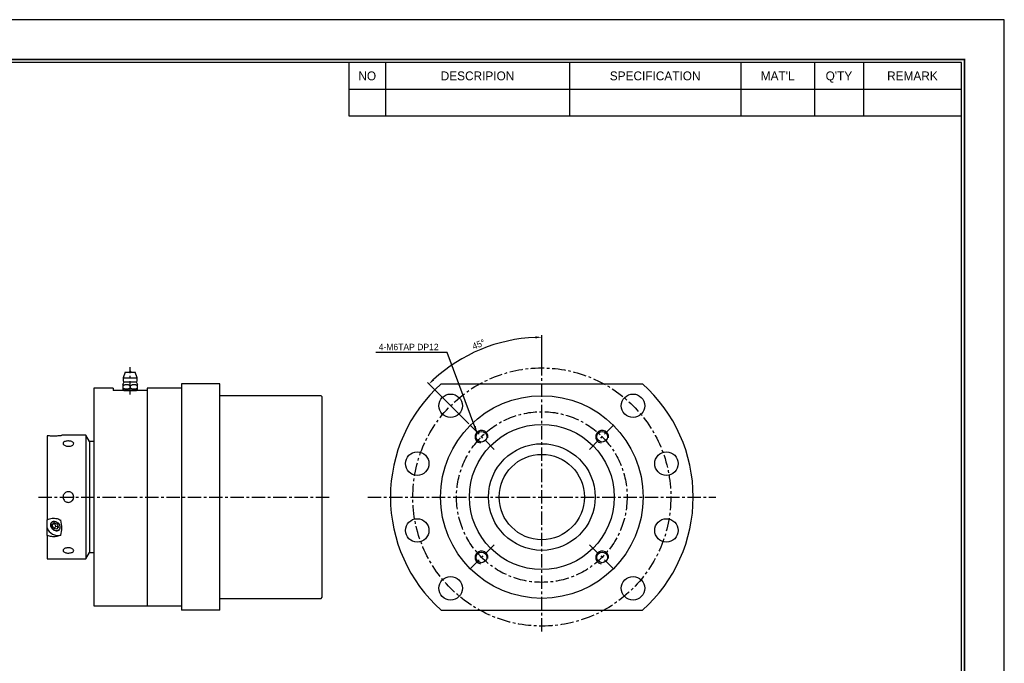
# Model space of a CAD drawing. Header units: millimetres. Extents: x -29 to 5648, y -387 to 3949.
# Tile 6 of 8: x 391 to 853, y 302 to 603. Entities that reach past the tile are written whole.
import ezdxf
from ezdxf.enums import TextEntityAlignment as Align

# ---------------------------------------------------------------- set-up
doc = ezdxf.new("R2010")
doc.units = ezdxf.units.MM
doc.linetypes.add('CENTER', pattern=[2, 1.25, -0.25, 0.25, -0.25])
doc.layers.get('0').update_dxf_attribs({"linetype": 'CONTINUOUS'})
doc.layers.get('Defpoints').update_dxf_attribs({"linetype": 'CONTINUOUS'})
for name, color, linetype in [('1', 1, 'CENTER'), ('5', 7, 'CONTINUOUS'), ('7', 7, 'CONTINUOUS'), ('center', 1, 'CENTER'), ('OUTLINE', 7, 'CONTINUOUS')]:
    doc.layers.add(name, color=color, linetype=linetype)
doc.dimstyles.new('3', dxfattribs={"dimtxt": 3, "dimasz": 3, "dimexe": 1, "dimexo": 0, "dimgap": 1, "dimtad": 1, "dimdec": 3, "dimzin": 11, "dimdsep": 46, "dimtxsty": 'Standard', "dimcen": 0, "dimclrd": 5, "dimclre": 5, "dimclrt": 3, "dimadec": 0, "dimazin": 0, "dimtfac": 0.6, "dimtdec": 3, "dimtmove": 0, "dimatfit": 3, "dimfxl": 1.25, "dimtolj": 1, "dimtzin": 11, "dimarcsym": 0})

# ---------------------------------------------------------------- blocks, each defined once
blk = doc.blocks.new('란표제')
at = {"layer": '7', "color": 0}
for p, q in [((386.1000000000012, 273), (0, 273)), ((386.1000000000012, 0), (386.1000000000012, 273))]:
    blk.add_line(p, q, dxfattribs=at)
at = {"layer": '7'}
for p, q in [((247.0000000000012, 263.9), (247.0000000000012, 252.6367999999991)), ((254.8000000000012, 263.9), (254.8000000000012, 252.6367999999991)), ((293.8000000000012, 263.9), (293.8000000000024, 252.6367999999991)), ((330.2000000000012, 263.9), (330.2000000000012, 252.6367999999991)), ((345.8000000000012, 263.9), (345.8000000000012, 252.6367999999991)), ((356.2000000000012, 263.9), (356.2, 252.6367999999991)), ((247.0000000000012, 258.2683999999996), (377.0000000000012, 258.2683999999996)), ((247.0000000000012, 252.6367999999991), (377.0000000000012, 252.6367999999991))]:
    blk.add_line(p, q, dxfattribs=at)
at = {"layer": '7', "const_width": 0.325}
blk.add_lwpolyline([(377.6500000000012, 8.450000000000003), (377.6500000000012, 264.55), (13, 264.55), (13, 8.450000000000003)], close=True, dxfattribs=at)
at = {"layer": '7'}
blk.add_lwpolyline([(377.0000000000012, 9.100000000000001), (377.0000000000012, 263.9), (13.65, 263.9), (13.65, 9.100000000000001)], close=True, dxfattribs=at)
at = {"layer": '5', "ltscale": 0.5}
for tag, p, height in [('TITLE', (308.3154340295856, 31.72766610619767), 3.25), ('도번', (326.5355284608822, 20.33516254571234), 3.25), ('SCALE', (329.9154015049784, 12.41825216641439), 1.56), ('DATE', (360.1258917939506, 12.36472741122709), 1.56)]:
    blk.add_attdef(tag, p, '', height=height, dxfattribs=at)
at = {"layer": '7'}
for s, p in [('NO', (250.9000000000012, 261.084200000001)), ('DESCRIPION', (274.3000000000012, 261.084200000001)), ('SPECIFICATION', (312.0000000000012, 261.084200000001)), ("MAT'L", (338.0000000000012, 261.084200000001)), ("Q'TY", (351.0000000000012, 261.084200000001)), ('REMARK', (366.6000000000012, 261.084200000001))]:
    blk.add_text(s, height=1.8772, dxfattribs=at).set_placement(p, align=Align.MIDDLE_CENTER)
for tag, p in [('필렛', (233.0250000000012, 14.16999999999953)), ('모따기', (233.0250000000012, 10.78999999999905))]:
    blk.add_attdef(tag, text='', height=1.495, dxfattribs=at).set_placement(p, align=Align.MIDDLE_LEFT)
blk = doc.blocks.new('*D4098')
at = {"color": 5, "lineweight": -2, "ltscale": 5}
for p, q in [((636.3633831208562, 442.6018667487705), (636.3633831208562, 455.4878157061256)), ((602.1301509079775, 413.8350995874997), (582.7039144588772, 433.2613360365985))]:
    blk.add_line(p, q, dxfattribs=at)
blk.add_arc((636.3633831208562, 379.6018673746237), 74.88594833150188, 92.29547516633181, 132.7045248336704, dxfattribs=at)
at = {"color": 5}
for points in [[(633.3740002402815, 453.9278246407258), (633.353969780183, 454.9276240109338), (636.3633831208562, 454.4878157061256)], [(585.2280063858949, 434.9931972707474), (585.920807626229, 434.2720686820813), (583.4110212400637, 432.5542292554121)]]:
    blk.add_solid(points, dxfattribs=at)
at = {"layer": 'Defpoints', "color": 0}
for p in [(616.9814734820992, 451.9361388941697), (636.3633831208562, 442.6018667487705), (602.1301509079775, 413.8350995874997), (614.028072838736, 401.9371776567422), (636.3633831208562, 316.6018680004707)]:
    blk.add_point(p, dxfattribs=at)
at = {"color": 3, "ltscale": 5, "insert": (606.7337758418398, 451.1340671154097), "char_height": 3, "attachment_point": 5, "rotation": 22.50000000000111}
blk.add_mtext('\\A1;45%%d', dxfattribs=at)

msp = doc.modelspace()

# ---------------------------------------------------------------- linework, layer by layer
for p, q in [((440.8930285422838, 438.1018664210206), (439.9930285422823, 435.4018664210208)), ((439.9930285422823, 435.4018664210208), (446.5930285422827, 435.4018664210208)), ((439.9930285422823, 435.4018664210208), (439.9930285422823, 434.1018664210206)), ((440.8930285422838, 438.1018664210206), (445.6930285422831, 438.1018664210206)), ((442.8730285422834, 438.1018664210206), (443.7130285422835, 438.1018664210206)), ((446.5930285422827, 435.4018664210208), (445.6930285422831, 438.1018664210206)), ((446.5930285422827, 434.1018664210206), (446.5930285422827, 435.4018664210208)), ((439.7930285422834, 432.4052402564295), (439.7930285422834, 430.1018664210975)), ((439.7930285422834, 430.1018664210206), (440.2930285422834, 429.6018664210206)), ((440.2930285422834, 429.6018664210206), (446.2930285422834, 429.6018664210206)), ((440.4930285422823, 433.6018664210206), (446.0930285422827, 433.6018664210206)), ((443.2930285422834, 431.7804238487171), (443.2930285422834, 430.6433183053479)), ((446.2930285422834, 429.6018664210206), (446.7930285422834, 430.1018664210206)), ((446.7930285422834, 430.1018664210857), (446.7930285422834, 432.4052402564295))]:
    msp.add_line(p, q)
at = {"ltscale": 5}
for p, q in [((485.2930300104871, 432.6018667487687), (467.2930307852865, 432.6018667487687)), ((485.2930300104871, 326.6018680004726), (467.2930307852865, 326.6018680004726))]:
    msp.add_line(p, q, dxfattribs=at)
for points in [[(439.7930285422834, 431.7804238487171), (440.0683308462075, 431.9358905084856), (440.3478454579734, 432.0808291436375), (440.5392656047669, 432.1694063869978), (440.7340196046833, 432.247942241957), (440.9321085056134, 432.3135578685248), (441.1362530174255, 432.363866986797), (441.3431730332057, 432.3951626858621), (441.4862914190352, 432.4043512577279), (441.6297674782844, 432.4032627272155), (441.772773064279, 432.3919369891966), (441.9440874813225, 432.3649801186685), (442.1136863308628, 432.3248749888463), (442.280811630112, 432.2732976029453), (442.4498458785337, 432.2100993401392), (442.6164235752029, 432.1383788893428), (442.7806543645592, 432.0598896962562), (443.0384578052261, 431.9244807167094), (443.2930285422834, 431.7804238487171)], [(443.2930285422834, 430.6433183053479), (443.1154721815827, 430.5448029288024), (442.9351167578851, 430.4533439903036), (442.7508079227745, 430.3694885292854), (442.5635455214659, 430.2949148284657), (442.3684673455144, 430.2293348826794), (442.1706086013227, 430.1760995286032), (441.9676028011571, 430.1360565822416), (441.7628128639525, 430.1110553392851), (441.623122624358, 430.1030939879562), (441.4832638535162, 430.1025467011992), (441.3423403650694, 430.1095353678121), (441.2018401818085, 430.1239698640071), (441.0585524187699, 430.1462972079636), (440.9162544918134, 430.1759109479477), (440.7741360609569, 430.2127222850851), (440.6334025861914, 430.2560730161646), (440.4188186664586, 430.3348451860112), (440.2067529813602, 430.4268926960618), (439.9985344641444, 430.5300486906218), (439.7930285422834, 430.6433183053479)], [(443.2930285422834, 431.7804238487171), (443.5683308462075, 431.9358905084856), (443.8478454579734, 432.0808291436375), (444.0392656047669, 432.1694063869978), (444.2340196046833, 432.247942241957), (444.4321085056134, 432.3135578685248), (444.6362530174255, 432.363866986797), (444.8431730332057, 432.3951626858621), (444.9862914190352, 432.4043512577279), (445.1297674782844, 432.4032627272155), (445.272773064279, 432.3919369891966), (445.4440874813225, 432.3649801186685), (445.6136863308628, 432.3248749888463), (445.780811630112, 432.2732976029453), (445.9498458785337, 432.2100993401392), (446.1164235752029, 432.1383788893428), (446.2806543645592, 432.0598896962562), (446.5384578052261, 431.9244807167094), (446.7930285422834, 431.7804238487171)], [(446.7930285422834, 430.6433183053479), (446.6154721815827, 430.5448029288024), (446.4351167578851, 430.4533439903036), (446.2508079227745, 430.3694885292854), (446.0635455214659, 430.2949148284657), (445.8684673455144, 430.2293348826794), (445.6706086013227, 430.1760995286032), (445.4676028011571, 430.1360565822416), (445.2628128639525, 430.1110553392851), (445.123122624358, 430.1030939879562), (444.9832638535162, 430.1025467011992), (444.8423403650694, 430.1095353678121), (444.7018401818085, 430.1239698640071), (444.5585524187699, 430.1462972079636), (444.4162544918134, 430.1759109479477), (444.2741360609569, 430.2127222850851), (444.1334025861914, 430.2560730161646), (443.9188186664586, 430.3348451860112), (443.7067529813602, 430.4268926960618), (443.4985344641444, 430.5300486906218), (443.2930285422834, 430.6433183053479)]]:
    msp.add_lwpolyline(points)
for centre, radius, start, end in [((443.2930285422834, 438.1018664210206), 0.3999999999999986, 0, 180), ((434.9987431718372, 436.012847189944), 6.000000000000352, 323.0393618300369, 336.307361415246), ((440.4930285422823, 434.1018664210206), 0.5000000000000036, 180, 270), ((446.0930285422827, 434.1018664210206), 0.5000000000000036, 270, 0), ((451.5873139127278, 436.0128471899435), 6.000000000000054, 203.6926385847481, 216.9608404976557)]:
    msp.add_arc(centre, radius, start, end)
at = {"color": 5, "ltscale": 5}
for centre, start in [((608.0791118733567, 407.8861386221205), 350.0000000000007), ((664.6476543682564, 407.8861386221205), 349.9999999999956), ((608.0791118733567, 351.3175961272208), 349.9999999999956), ((664.6476543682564, 351.3175961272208), 349.9999999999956)]:
    msp.add_arc(centre, 3, start, 259.9999999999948, dxfattribs=at)
at = {"layer": '1', "ltscale": 5}
msp.add_line((443.2930285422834, 427.6018664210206), (443.2930285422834, 440.5018664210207), dxfattribs=at)
at = {"layer": 'center', "ltscale": 5}
for p, q in [((636.3633831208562, 316.6018680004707), (636.3633831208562, 442.6018667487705)), ((614.028072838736, 401.9371776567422), (602.1301509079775, 413.8350995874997)), ((658.6986934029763, 401.9371776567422), (670.5966153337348, 413.8350995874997)), ((400.2930303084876, 379.6018673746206), (537.2930298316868, 379.6018673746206)), ((554.7133831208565, 379.6018673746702), (718.0133831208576, 379.6018673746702)), ((614.028072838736, 357.2665570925), (602.1301509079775, 345.3686351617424)), ((658.6986934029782, 357.2665570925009), (670.5966153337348, 345.3686351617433))]:
    msp.add_line(p, q, dxfattribs=at)
for centre, radius in [((636.3633831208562, 379.6018673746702), 60.49999999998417), ((636.3633831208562, 379.6018673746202), 40.00000000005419)]:
    msp.add_circle(centre, radius, dxfattribs=at)
at = {"layer": 'OUTLINE'}
for p, q in [((435.2930287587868, 430.6018664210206), (426.2930301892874, 430.6018664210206)), ((426.2930301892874, 430.6018664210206), (426.2930301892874, 345.6018655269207)), ((435.2930287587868, 430.601866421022), (435.2930287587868, 429.6018664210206)), ((451.2930287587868, 429.6018664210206), (435.2930287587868, 429.6018664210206)), ((451.2930287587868, 430.6018664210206), (451.2930287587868, 328.6018683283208)), ((467.2930307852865, 430.6018664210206), (451.2930287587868, 430.6018664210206)), ((467.2930307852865, 432.6018667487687), (467.2930307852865, 326.6018680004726)), ((485.2930300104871, 326.6018680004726), (485.2930300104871, 432.6018667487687)), ((589.1193372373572, 432.6018667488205), (683.6074290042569, 432.6018667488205)), ((532.7930298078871, 427.1018667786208), (485.2930300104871, 427.1018667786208)), ((533.2930298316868, 426.6018657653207), (532.7930298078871, 427.1018667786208)), ((533.2930298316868, 332.6018689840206), (533.2930298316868, 426.6018657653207)), ((404.2930303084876, 408.2907507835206), (404.2930303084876, 368.9263504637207)), ((422.4930329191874, 408.6018665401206), (411.2225023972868, 408.6018665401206)), ((424.2250842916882, 405.6018679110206), (422.4930329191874, 408.6018665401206)), ((422.4930329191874, 408.6018665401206), (422.4930329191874, 379.6018673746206)), ((426.2930301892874, 405.6018679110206), (424.2250842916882, 405.6018679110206)), ((424.2250842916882, 405.6018679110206), (424.2250842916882, 353.6018668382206)), ((422.4930329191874, 379.6018673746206), (422.4930329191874, 350.6018682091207)), ((404.2930303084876, 365.2154314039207), (404.2930303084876, 368.9263504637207)), ((404.2930303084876, 361.5885018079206), (404.2930303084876, 365.2154314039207)), ((406.6904632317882, 366.4101552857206), (407.4404610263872, 367.4926864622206)), ((406.6904632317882, 366.4101552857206), (407.6904652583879, 367.2761800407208)), ((407.4404610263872, 364.8946103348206), (406.6904632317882, 366.4101552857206)), ((407.4404610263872, 367.4926864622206), (408.9404640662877, 367.0596745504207)), ((407.4404610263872, 364.8946103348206), (408.440463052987, 365.7606360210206)), ((408.9404640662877, 364.4615974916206), (407.4404610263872, 364.8946103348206)), ((407.7737925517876, 367.3964622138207), (407.6904652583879, 367.2761800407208)), ((407.6904652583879, 367.2761800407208), (408.440463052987, 365.7606360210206)), ((409.6071271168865, 365.4238483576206), (408.440463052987, 365.7606360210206)), ((408.9404640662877, 367.0596745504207), (409.6904618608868, 365.5441295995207)), ((408.9404640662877, 364.4615974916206), (409.6904618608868, 365.5441295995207)), ((404.2930303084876, 361.5885018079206), (404.2930303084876, 350.6018682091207)), ((422.4930329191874, 350.6018682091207), (424.2250842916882, 353.6018668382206)), ((424.2250842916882, 353.6018668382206), (426.2930301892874, 353.6018668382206)), ((404.2930303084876, 350.6018682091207), (422.4930329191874, 350.6018682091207)), ((426.2930301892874, 345.6018655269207), (426.2930301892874, 328.6018683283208)), ((532.7930298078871, 332.1018679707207), (533.2930298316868, 332.6018689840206)), ((426.2930301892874, 328.6018683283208), (467.2930307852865, 328.6018683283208)), ((485.2930300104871, 332.1018679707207), (532.7930298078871, 332.1018679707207)), ((589.1193372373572, 326.6018680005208), (683.6074290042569, 326.6018680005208))]:
    msp.add_line(p, q, dxfattribs=at)
at = {"layer": 'OUTLINE', "ltscale": 5}
msp.add_line((426.2930301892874, 405.6018679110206), (426.2930301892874, 353.6018668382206), dxfattribs=at)
at = {"layer": 'OUTLINE', "flags": 128}
for points in [[(411.2225023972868, 408.6018665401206), (411.2027881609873, 408.5904839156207), (411.0451562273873, 408.4994769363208), (410.7303915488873, 408.3177460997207)], [(410.2705864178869, 365.9771424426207), (410.3538466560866, 365.4378517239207), (410.3113783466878, 364.9299028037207), (410.145647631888, 364.4828158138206), (409.8662955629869, 364.1225737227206), (409.4895420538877, 363.8701117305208), (409.0372992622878, 363.7401028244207), (408.5358304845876, 363.7401028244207), (408.0142972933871, 363.8701117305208), (407.5030011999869, 364.1225737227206), (407.0316551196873, 364.4828158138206), (406.6276622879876, 364.9299028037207), (406.3144845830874, 365.4378517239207), (406.1103386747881, 365.9771424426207), (406.0270784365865, 366.5164331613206), (406.0695467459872, 367.0243820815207), (406.2352700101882, 367.4714690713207), (406.514629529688, 367.8317111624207), (406.8913830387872, 368.0841731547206), (407.3436258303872, 368.2141820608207), (407.8450946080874, 368.2141820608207), (408.3666277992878, 368.0841731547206), (408.877923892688, 367.8317111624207), (409.3492699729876, 367.4714690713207), (409.7532628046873, 367.0243820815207), (410.0664405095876, 366.5164331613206), (410.2705864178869, 365.9771424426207)], [(406.5695626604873, 367.8805897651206), (406.5303651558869, 367.8453364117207), (406.2510056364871, 367.4850943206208), (406.0852749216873, 367.0380073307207), (406.0428066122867, 366.5300574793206), (406.1260668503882, 365.9907676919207), (406.3302202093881, 365.4514769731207), (406.6433904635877, 364.9435280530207), (407.047390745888, 364.4964410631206), (407.5187368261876, 364.1361980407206), (408.0300329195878, 363.8837369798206), (408.5515661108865, 363.7537280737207), (409.0530274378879, 363.7537280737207), (409.5052776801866, 363.8837369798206), (409.8428262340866, 364.1009446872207)], [(406.1556829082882, 365.9771424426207), (406.0742406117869, 366.5046761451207), (406.1157775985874, 367.0015516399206), (406.2778947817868, 367.4388923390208), (406.5511671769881, 367.7912815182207), (406.919702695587, 368.0382393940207), (407.3620883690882, 368.1654142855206), (407.8526196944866, 368.1654142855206), (408.3627832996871, 368.0382393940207), (408.8629333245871, 367.7912815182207), (409.3240050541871, 367.4388923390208), (409.7191987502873, 367.0015516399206), (410.0255442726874, 366.5046761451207), (410.2252421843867, 365.9771424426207), (410.3066844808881, 365.4496087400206), (410.2651400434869, 364.9527323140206), (410.1030303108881, 364.5153916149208), (409.8297579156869, 364.1630033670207), (409.4612223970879, 363.9160445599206), (409.0188367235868, 363.7888705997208), (408.5283053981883, 363.7888705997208), (408.0181417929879, 363.9160445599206), (407.5179917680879, 364.1630033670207), (407.0569200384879, 364.5153916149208), (406.6617263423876, 364.9527323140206), (406.3553808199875, 365.4496087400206), (406.1556829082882, 365.9771424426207)]]:
    msp.add_lwpolyline(points, dxfattribs=at)
at = {"layer": 'OUTLINE'}
for centre, radius in [((593.5834228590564, 422.3818276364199), 5.499999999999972), ((636.3633831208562, 379.6018673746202), 47.50000000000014), ((679.1433433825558, 422.3818276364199), 5.499999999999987), ((636.3633831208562, 379.6018673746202), 34.00000000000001), ((608.0791118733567, 407.8861386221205), 2.500000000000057), ((664.6476543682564, 407.8861386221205), 2.500000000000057), ((636.3633831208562, 379.6018673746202), 25), ((577.9248706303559, 395.2604196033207), 5.5), ((694.8018956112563, 395.2604196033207), 5.5), ((577.9248706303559, 363.9433151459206), 5.5), ((694.8018956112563, 363.9433151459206), 5.499999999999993), ((608.0791118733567, 351.3175961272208), 2.5), ((664.6476543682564, 351.3175961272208), 2.5), ((593.5834228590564, 336.8219071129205), 5.500000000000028), ((679.1433433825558, 336.8219071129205), 5.499999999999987)]:
    msp.add_circle(centre, radius, dxfattribs=at)
at = {"layer": 'OUTLINE', "ltscale": 5}
msp.add_circle((636.3633831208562, 379.6018673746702), 20, dxfattribs=at)
at = {"layer": 'OUTLINE'}
for centre, radius, start, end in [((636.3633831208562, 379.6018673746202), 71.00000000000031, 131.7137193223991, 228.2862806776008), ((636.3633831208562, 379.6018673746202), 71.00000000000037, 311.713719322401, 48.28628067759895), ((409.3878657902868, 366.9482744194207), 5.381458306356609, 198.7840707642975, 284.4462985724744)]:
    msp.add_arc(centre, radius, start, end, dxfattribs=at)
msp.add_ellipse((360.9930304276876, 379.6018673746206), major_axis=(49.53287248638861, -18.46707799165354), ratio=0.4514162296, start_param=0.0266412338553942, end_param=0.3068319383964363, dxfattribs=at)
for points, knots in [([(410.7303915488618, 408.3177460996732), (410.4510370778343, 408.2937466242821), (409.8921637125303, 408.2457335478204), (408.9632159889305, 408.1949669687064), (408.0044258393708, 408.1679905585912), (406.9986721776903, 408.1653553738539), (405.9702007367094, 408.1909054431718), (405.0497243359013, 408.2359407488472), (404.5107883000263, 408.2749777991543), (404.2930303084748, 408.2907507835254)], [0, 0, 0, 0, 0.1440950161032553, 0.288274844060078, 0.431774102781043, 0.5753313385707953, 0.7339022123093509, 0.8924827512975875, 1, 1, 1, 1]), ([(414.2930282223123, 403.3731086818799), (414.0124906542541, 403.388999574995), (413.4514420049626, 403.4207798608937), (412.7043432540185, 403.6648436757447), (412.1349962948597, 404.0140527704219), (411.808280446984, 404.4335728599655), (411.7619006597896, 404.8638042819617), (411.9996685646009, 405.2558597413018), (412.4946851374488, 405.5720088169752), (413.1920628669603, 405.7872786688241), (413.831672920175, 405.8645505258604), (414.4812355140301, 405.8795854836), (415.1350709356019, 405.8327998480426), (415.8815959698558, 405.6545209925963), (416.4511033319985, 405.3690616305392), (416.7777613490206, 404.997282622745), (416.8241726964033, 404.5740645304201), (416.5863795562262, 404.14657003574), (416.0913897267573, 403.7672074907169), (415.3939372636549, 403.4902309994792), (414.7545543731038, 403.3820125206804), (414.3837213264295, 403.374858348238), (414.2930282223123, 403.3731086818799)], [0, 0, 0, 0, 0.0535499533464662, 0.1070948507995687, 0.1607653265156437, 0.2145179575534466, 0.2681347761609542, 0.3216104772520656, 0.3751583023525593, 0.4288797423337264, 0.482606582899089, 0.4999997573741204, 0.5535496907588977, 0.6070950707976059, 0.6607655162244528, 0.7145179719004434, 0.7681348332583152, 0.8216106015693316, 0.875158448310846, 0.9288794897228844, 0.9826063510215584, 1, 1, 1, 1]), ([(411.7930306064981, 379.6018673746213), (411.8205651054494, 379.8824075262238), (411.8756317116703, 380.4434634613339), (412.3048058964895, 381.1905618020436), (412.9376392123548, 381.759910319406), (413.7294351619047, 382.0866139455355), (414.5827313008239, 382.13300348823), (415.4023935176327, 381.8952231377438), (416.0975585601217, 381.4002230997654), (416.5910750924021, 380.7028448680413), (416.7728871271, 380.0632309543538), (416.8083045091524, 379.413663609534), (416.6977258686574, 378.7598207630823), (416.2846707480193, 378.0132897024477), (415.6474996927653, 377.4437964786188), (414.856881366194, 377.1171280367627), (414.003233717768, 377.0707282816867), (413.1838116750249, 377.3085161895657), (412.4880363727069, 377.803497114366), (411.9967229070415, 378.5009495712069), (411.8085275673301, 379.1403376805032), (411.7960759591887, 379.5111708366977), (411.7930306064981, 379.6018673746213)], [0, 0, 0, 0, 0.0535503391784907, 0.1070960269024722, 0.160765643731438, 0.2145186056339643, 0.2681357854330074, 0.3216102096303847, 0.3751577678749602, 0.4288794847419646, 0.4826056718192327, 0.4999999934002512, 0.5535504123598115, 0.6070958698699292, 0.6607658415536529, 0.7145183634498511, 0.7681355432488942, 0.8216099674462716, 0.8751575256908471, 0.9288795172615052, 0.9826057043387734, 1, 1, 1, 1]), ([(404.2930303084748, 368.9263504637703), (404.6748875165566, 369.0886836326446), (405.4525467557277, 369.4192781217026), (406.669006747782, 369.6401053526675), (407.8696536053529, 369.6683774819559), (408.9360095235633, 369.5077716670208), (409.9096088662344, 369.2045333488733), (410.4542733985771, 368.9034983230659), (410.7303915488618, 368.7508883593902)], [0, 0, 0, 0, 0.1862565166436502, 0.3793148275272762, 0.5463462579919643, 0.7187191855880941, 0.8574044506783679, 1, 1, 1, 1]), ([(410.7303915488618, 361.7369676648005), (410.4510370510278, 361.6071731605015), (409.8921634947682, 361.3475076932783), (408.9632156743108, 361.1126931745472), (408.0044260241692, 360.989491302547), (406.9986722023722, 360.9793969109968), (405.970200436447, 361.0923769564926), (405.0497247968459, 361.3025971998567), (404.5107883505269, 361.5062255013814), (404.2930303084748, 361.5885018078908)], [0, 0, 0, 0, 0.1440949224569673, 0.2882747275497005, 0.4317740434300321, 0.5753312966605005, 0.733902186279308, 0.8924827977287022, 1, 1, 1, 1]), ([(414.2930282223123, 353.3306265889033), (414.0124905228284, 353.3422709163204), (413.4514411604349, 353.3655584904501), (412.7043441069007, 353.5506591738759), (412.134995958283, 353.8342844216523), (411.8082805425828, 354.2065601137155), (411.7619004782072, 354.629622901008), (411.9996689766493, 355.0572441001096), (412.4946848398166, 355.4362591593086), (413.1920632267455, 355.7145053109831), (413.8316727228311, 355.8190507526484), (414.4812357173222, 355.839412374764), (415.1350699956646, 355.7756378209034), (415.8815968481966, 355.5408579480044), (416.4511029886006, 355.1891536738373), (416.7777614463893, 354.7703058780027), (416.824172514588, 354.3398782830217), (416.5863799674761, 353.9479380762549), (416.0913894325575, 353.6315277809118), (415.3939376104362, 353.4171922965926), (414.7545542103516, 353.3372212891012), (414.3837213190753, 353.3319224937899), (414.2930282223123, 353.3306265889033)], [0, 0, 0, 0, 0.0535499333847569, 0.1070948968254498, 0.1607653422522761, 0.2145179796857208, 0.2681348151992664, 0.3216104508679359, 0.3751582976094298, 0.428879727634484, 0.4826065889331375, 0.4999997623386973, 0.5535497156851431, 0.6070950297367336, 0.6607655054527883, 0.7145179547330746, 0.7681347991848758, 0.8216106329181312, 0.8751584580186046, 0.9288795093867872, 0.9826063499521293, 1, 1, 1, 1])]:
    msp.add_open_spline(points, degree=3, knots=knots, dxfattribs=at)

# ---------------------------------------------------------------- block references
at = {"ltscale": 5, "xscale": 2.210004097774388, "yscale": 2.210004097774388, "zscale": 2.210004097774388}
msp.add_blockref('란표제', (0, 0), dxfattribs=at)

# ---------------------------------------------------------------- texts
at = {"layer": 'OUTLINE', "color": 3, "ltscale": 5, "insert": (587.9518386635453, 448.388501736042), "char_height": 3, "attachment_point": 9}
msp.add_mtext('\\A1;4-M6TAP DP12', dxfattribs=at)

# ---------------------------------------------------------------- dimensions: what is measured, and where the dimension line sits
at = {"ltscale": 5}
dim = msp.add_angular_dim_2l(base=(616.9814734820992, 451.9361388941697), line1=((614.028072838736, 401.9371776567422), (602.1301509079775, 413.8350995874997)), line2=((636.3633831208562, 316.6018680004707), (636.3633831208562, 442.6018667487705)), dimstyle='3', dxfattribs=at)
dim.commit()
dim.dimension.update_dxf_attribs({"geometry": '*D4098', "text_midpoint": (606.7337758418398, 451.1340671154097)})

# ---------------------------------------------------------------- leaders
at = {"layer": 'OUTLINE', "ltscale": 5, "annotation_type": 0, "has_hookline": 1, "hookline_direction": 1, "text_width": 29.42476697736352}
msp.add_leader([(605.9577915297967, 410.0074589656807), (591.9518386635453, 447.388501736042), (588.9518386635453, 447.388501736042)], dimstyle='3', dxfattribs=at)

doc.saveas('drawing.dxf')
